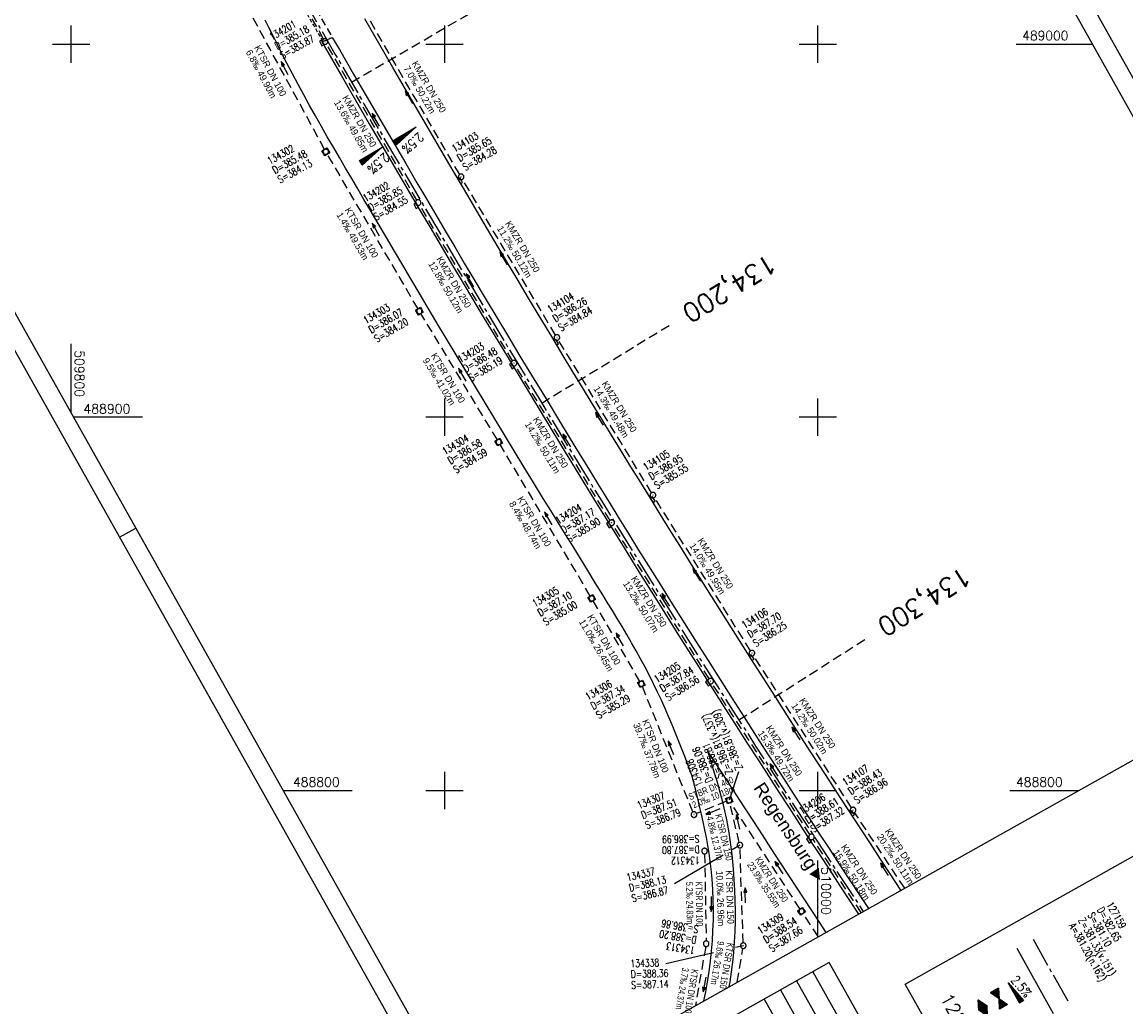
# Model space of a CAD drawing. Extents: x 509438 to 510253, y 488545 to 489680.
# Tile 2 of 9: x 509787 to 510083, y 488742 to 489006. Entities that reach past the tile are written whole.
import ezdxf
from ezdxf.enums import TextEntityAlignment as Align

# ---------------------------------------------------------------- set-up
doc = ezdxf.new("R2010")
doc.units = 0
doc.header["$LTSCALE"] = 10
doc.header["$MEASUREMENT"] = 0
for name, pattern in [('ACHSE', [5.5, 4, -0.5, 0.5, -0.5]), ('LT00', [0]), ('LT11', [0.3, 0.2, -0.1]), ('LT17', [0.15, 0.1, -0.05]), ('STRICHLINIE2', [0.375, 0.25, -0.125])]:
    doc.linetypes.add(name, pattern=pattern)
doc.layers.get('0').update_dxf_attribs({"linetype": 'LT00'})
for name, color, linetype in [('--SCHACHTBESCHRIFT', 5, 'Continuous'), ('-BESCH', 7, 'STRICHLINIE2'), ('-BKAN005', 140, 'LT00'), ('-BKAN006', 140, 'LT00'), ('-BSCH005', 5, 'LT00'), ('-BSCH006', 5, 'LT00'), ('-Halt-Pfeil', 4, 'LT00'), ('-RICHTUNG-NAME', 250, 'Continuous'), ('025', 7, 'Continuous'), ('070', 155, 'Continuous'), ('A-TEXT-KILOMETER', 30, 'LT17'), ('AX-020', 250, 'ACHSE'), ('HTP_WEST', 11, 'LT00'), ('MITTELSUE_L', 250, 'LT11'), ('QUER-WEST', 11, 'LT00'), ('QUER_OST', 11, 'LT00'), ('RAHMEN', 250, 'Continuous'), ('SCHLITZRINNE-KATASTER', 182, 'LT17'), ('V_AFBR_BAB', 250, 'LT00'), ('V_BFBR_BAB', 250, 'LT00'), ('V_KA_MULD', 182, 'LT00'), ('V_KA_PRUF', 182, 'LT00'), ('V_MSUE', 1, 'LT00'), ('V_PARK_MS', 1, 'LT00'), ('V_RASTER', 250, 'LT00'), ('V_SINKK', 182, 'LT00')]:
    doc.layers.add(name, color=color, linetype=linetype)
doc.styles.add('Arial', font='ARIAL.TTF')
doc.styles.add('Haltungsbeschriftung', font='ARIAL.TTF', dxfattribs={"width": 0.75})
doc.styles.add('Kilometrierung', font='romans.shx')
doc.styles.add('ROMANS', font='romans.shx', dxfattribs={"width": 0.8})
doc.styles.add('schachtbeschriftung', font='romans.shx', dxfattribs={"width": 0.75, "height": 0.2})
doc.styles.get("Standard").update_dxf_attribs({"font": 'romans.shx', "width": 0.8})

# ---------------------------------------------------------------- blocks, each defined once
blk = doc.blocks.new('SYMB0003')
at = {"color": 0, "linetype": 'ByBlock'}
for p, q in [((-0.015712, 0), (0.010166, 0.012015)), ((0, -0.021257), (-0.015712, 0)), ((0.010166, 0.012015), (0, -0.021257))]:
    blk.add_line(p, q, dxfattribs=at)
for points in [[(-0.031395, 0.499013), (-0.093691, 0.491144), (-0.154509, 0.475528), (-0.21289, 0.452414), (-0.267913, 0.422164), (-0.318712, 0.385257), (-0.364484, 0.342274), (-0.404509, 0.293893), (-0.438154, 0.240877), (-0.464888, 0.184062), (-0.484292, 0.124345), (-0.496058, 0.062667), (-0.5, 0)], [(-0.5, 0), (-0.496058, -0.062667), (-0.484292, -0.124345), (-0.464888, -0.184062), (-0.438154, -0.240877), (-0.404509, -0.293893), (-0.364485, -0.342274), (-0.318712, -0.385257), (-0.267914, -0.422164), (-0.21289, -0.452414), (-0.154509, -0.475529), (-0.093691, -0.491144), (-0.031395, -0.499014), (0.031395, -0.499014)], [(0.5, 0), (0.496057, 0.062667), (0.484292, 0.124345), (0.464888, 0.184062), (0.438153, 0.240877), (0.404509, 0.293893), (0.364484, 0.342274), (0.318712, 0.385257), (0.267913, 0.422164), (0.21289, 0.452414), (0.154509, 0.475528), (0.093691, 0.491144), (0.031395, 0.499013), (-0.031395, 0.499013)], [(0.031395, -0.499014), (0.093691, -0.491144), (0.154509, -0.475529), (0.21289, -0.452414), (0.267914, -0.422164), (0.318712, -0.385257), (0.364485, -0.342274), (0.404509, -0.293893), (0.438154, -0.240877), (0.464889, -0.184062), (0.484292, -0.124345), (0.496058, -0.062667), (0.5, 0)]]:
    blk.add_lwpolyline(points, dxfattribs=at)
blk = doc.blocks.new('SYMB1210')
at = {"color": 0, "linetype": 'ByBlock'}
blk.add_line((0.018815, -0.179014), (0.055623, -0.17119), dxfattribs=at)
for points in [[(-0.2, -0.2), (-0.2, 0.2), (0.2, 0.2), (0.2, -0.2), (-0.2, -0.2)], [(0.018815, 0.179014), (-0.018815, 0.179014), (-0.055623, 0.17119), (-0.09, 0.155885), (-0.120444, 0.133766), (-0.145623, 0.105801), (-0.164438, 0.073213), (-0.176067, 0.037424), (-0.18, 0)], [(-0.18, 0), (-0.176067, -0.037424), (-0.164438, -0.073213), (-0.145623, -0.105801), (-0.120444, -0.133766), (-0.09, -0.155885), (-0.055623, -0.17119), (-0.018815, -0.179014), (0.018815, -0.179014)], [(0.18, 0), (0.176067, 0.037424), (0.164438, 0.073213), (0.145623, 0.105801), (0.120444, 0.133766), (0.09, 0.155885), (0.055623, 0.17119), (0.018815, 0.179014)], [(0.055623, -0.17119), (0.09, -0.155885), (0.120444, -0.133766), (0.145623, -0.105801), (0.164438, -0.073213), (0.176067, -0.037424), (0.18, 0)]]:
    blk.add_lwpolyline(points, dxfattribs=at)
blk = doc.blocks.new('SYMB0011')
at = {"color": 0, "linetype": 'ByBlock'}
for p, q in [((0.5, 0), (-0.5, 0)), ((0, 0.5), (0, -0.5))]:
    blk.add_line(p, q, dxfattribs=at)
blk = doc.blocks.new('SYMB0652')
at = {"color": 0, "linetype": 'ByBlock'}
blk.add_lwpolyline([(-0.15, -0.075), (0.15, -0.075), (0.15, 0.075), (-0.15, 0.075), (-0.15, -0.075)], dxfattribs=at)
blk = doc.blocks.new('SYMB0070')
at = {"color": 0, "linetype": 'ByBlock'}
for p, q in [((-0.5, 0), (0.2, 0)), ((0.5, 0), (0.2, 0.1)), ((0.2, 0.1), (0.2, 0)), ((0.468, 0), (0.21, 0.086)), ((0.21, 0.086), (0.21, -0.086)), ((0.21, -0.086), (0.468, 0)), ((0.22, -0.072), (0.437, 0)), ((0.23, -0.058), (0.405, 0)), ((0.24, -0.045), (0.374, 0)), ((0.342, 0), (0.25, 0.031)), ((0.25, 0.031), (0.25, -0.031)), ((0.25, -0.031), (0.342, 0)), ((0.26, -0.017), (0.31, 0)), ((0.27, -0.003), (0.279, 0))]:
    blk.add_line(p, q, dxfattribs=at)
for points in [[(0.2, 0), (0.2, -0.1), (0.5, 0)], [(0.437, 0), (0.22, 0.072), (0.22, -0.072)], [(0.405, 0), (0.23, 0.058), (0.23, -0.058)], [(0.374, 0), (0.24, 0.045), (0.24, -0.045)], [(0.31, 0), (0.26, 0.017), (0.26, -0.017)], [(0.279, 0), (0.27, 0.003), (0.27, -0.003)]]:
    blk.add_lwpolyline(points, dxfattribs=at)
blk = doc.blocks.new('SYMB0071')
at = {"color": 0, "linetype": 'ByBlock'}
for p, q in [((-0.5, 0), (0, 0.25)), ((0, -0.25), (-0.5, 0)), ((-0.5, 0), (-0.5, 0)), ((-0.48, -0.01), (-0.48, 0.01)), ((-0.46, -0.02), (-0.46, 0.02)), ((-0.44, -0.03), (-0.44, 0.03)), ((-0.42, -0.04), (-0.42, 0.04)), ((-0.4, -0.05), (-0.4, 0.05)), ((-0.38, -0.06), (-0.38, 0.06)), ((-0.36, -0.07), (-0.36, 0.07)), ((-0.34, -0.08), (-0.34, 0.08)), ((-0.32, -0.09), (-0.32, 0.09)), ((-0.3, -0.1), (-0.3, 0.1)), ((-0.28, -0.11), (-0.28, 0.11)), ((-0.26, -0.12), (-0.26, 0.12)), ((-0.24, -0.13), (-0.24, 0.13)), ((-0.22, -0.14), (-0.22, 0.14)), ((-0.2, -0.15), (-0.2, 0.15)), ((-0.18, -0.16), (-0.18, 0.16)), ((-0.16, -0.17), (-0.16, 0.17)), ((-0.14, -0.18), (-0.14, 0.18)), ((-0.12, -0.19), (-0.12, 0.19)), ((-0.1, -0.2), (-0.1, 0.2)), ((-0.08, -0.21), (-0.08, 0.21)), ((-0.06, -0.22), (-0.06, 0.22)), ((-0.04, -0.23), (-0.04, 0.23)), ((-0.02, -0.24), (-0.02, 0.24)), ((0, 0.25), (0.5, 0)), ((0, -0.25), (0, 0.25)), ((0.5, 0), (0, -0.25)), ((0.02, -0.24), (0.02, 0.24)), ((0.04, -0.23), (0.04, 0.23)), ((0.06, -0.22), (0.06, 0.22)), ((0.08, -0.21), (0.08, 0.21)), ((0.1, -0.2), (0.1, 0.2)), ((0.12, -0.19), (0.12, 0.19)), ((0.14, -0.18), (0.14, 0.18)), ((0.16, -0.17), (0.16, 0.17)), ((0.18, -0.16), (0.18, 0.16)), ((0.2, -0.15), (0.2, 0.15)), ((0.22, -0.14), (0.22, 0.14)), ((0.24, -0.13), (0.24, 0.13)), ((0.26, -0.12), (0.26, 0.12)), ((0.28, -0.11), (0.28, 0.11)), ((0.3, -0.1), (0.3, 0.1)), ((0.32, -0.09), (0.32, 0.09)), ((0.34, -0.08), (0.34, 0.08)), ((0.36, -0.07), (0.36, 0.07)), ((0.38, -0.06), (0.38, 0.06)), ((0.4, -0.05), (0.4, 0.05)), ((0.42, -0.04), (0.42, 0.04)), ((0.44, -0.03), (0.44, 0.03)), ((0.46, -0.02), (0.46, 0.02)), ((0.48, -0.01), (0.48, 0.01))]:
    blk.add_line(p, q, dxfattribs=at)
blk = doc.blocks.new('SYMB0072')
at = {"color": 0, "linetype": 'ByBlock'}
for p, q in [((-0.5, -0.25), (-0.5, 0.25)), ((-0.5, 0.25), (0, 0)), ((-0.5, -0.25), (-0.5, 0.25)), ((0, 0), (-0.5, -0.25)), ((-0.48, -0.24), (-0.48, 0.24)), ((-0.46, -0.23), (-0.46, 0.23)), ((-0.44, -0.22), (-0.44, 0.22)), ((-0.42, -0.21), (-0.42, 0.21)), ((-0.4, -0.2), (-0.4, 0.2)), ((-0.38, -0.19), (-0.38, 0.19)), ((-0.36, -0.18), (-0.36, 0.18)), ((-0.34, -0.17), (-0.34, 0.17)), ((-0.32, -0.16), (-0.32, 0.16)), ((-0.3, -0.15), (-0.3, 0.15)), ((-0.28, -0.14), (-0.28, 0.14)), ((-0.26, -0.13), (-0.26, 0.13)), ((-0.24, -0.12), (-0.24, 0.12)), ((-0.22, -0.11), (-0.22, 0.11)), ((-0.2, -0.1), (-0.2, 0.1)), ((-0.18, -0.09), (-0.18, 0.09)), ((-0.16, -0.08), (-0.16, 0.08)), ((-0.14, -0.07), (-0.14, 0.07)), ((-0.12, -0.06), (-0.12, 0.06)), ((-0.1, -0.05), (-0.1, 0.05)), ((-0.08, -0.04), (-0.08, 0.04)), ((-0.06, -0.03), (-0.06, 0.03)), ((-0.04, -0.02), (-0.04, 0.02)), ((-0.02, -0.01), (-0.02, 0.01)), ((0.02, -0.01), (0.02, 0.01)), ((0.04, -0.02), (0.04, 0.02)), ((0.06, -0.03), (0.06, 0.03)), ((0.08, -0.04), (0.08, 0.04)), ((0.1, -0.05), (0.1, 0.05)), ((0.12, -0.06), (0.12, 0.06)), ((0.14, -0.07), (0.14, 0.07)), ((0.16, -0.08), (0.16, 0.08)), ((0.18, -0.09), (0.18, 0.09)), ((0.2, -0.1), (0.2, 0.1)), ((0.22, -0.11), (0.22, 0.11)), ((0.24, -0.12), (0.24, 0.12)), ((0.26, -0.13), (0.26, 0.13)), ((0.28, -0.14), (0.28, 0.14)), ((0.3, -0.15), (0.3, 0.15)), ((0.32, -0.16), (0.32, 0.16)), ((0.34, -0.17), (0.34, 0.17)), ((0.36, -0.18), (0.36, 0.18)), ((0.38, -0.19), (0.38, 0.19)), ((0.4, -0.2), (0.4, 0.2)), ((0.42, -0.21), (0.42, 0.21)), ((0.44, -0.22), (0.44, 0.22)), ((0.46, -0.23), (0.46, 0.23)), ((0.48, -0.24), (0.48, 0.24)), ((0.5, -0.25), (0.5, 0.25))]:
    blk.add_line(p, q, dxfattribs=at)
blk.add_lwpolyline([(0, 0), (0.5, 0.25), (0.5, -0.25), (0, 0)], dxfattribs=at)

msp = doc.modelspace()

# ---------------------------------------------------------------- linework, layer by layer
at = {"layer": '-BESCH'}
for p, q in [((509867.64, 489001.33), (509846.06, 489039.36)), ((509867.88, 488971.79), (509844.77, 489014.32)), ((509904.09, 488965.07), (509879.54, 489007.16)), ((509892.59, 488958.17), (509868.39, 489000.03)), ((509892.93, 488929.07), (509868.62, 488970.49)), ((509929.75, 488922.03), (509904.85, 488963.78)), ((509918.26, 488915.13), (509893.34, 488956.88)), ((509914.18, 488893.98), (509893.7, 488927.78)), ((509955.49, 488879.76), (509930.53, 488920.74)), ((509944.4, 488872.37), (509919.03, 488913.84)), ((509939.09, 488852.09), (509914.95, 488892.7)), ((509982, 488837.43), (509956.28, 488878.49)), ((509970.94, 488829.92), (509945.18, 488871.1)), ((509952.37, 488829.21), (509939.85, 488850.79)), ((510009.07, 488795.36), (509982.8, 488836.16)), ((509966.58, 488794.22), (509953.03, 488827.87)), ((509997.94, 488788.17), (509971.74, 488828.65)), ((509975.59, 488797.09), (509967.55, 488793.8)), ((509978.98, 488786.07), (509976.46, 488796.65)), ((509995.28, 488768.22), (509976.69, 488796.75)), ((510023.31, 488773.81), (510009.89, 488794.11)), ((510011.65, 488767.27), (509998.76, 488786.91)), ((509969.7, 488782.99), (509970.12, 488759.66)), ((509980.04, 488759.14), (509979.18, 488784.59)), ((510000.17, 488760.82), (509996.11, 488766.97)), ((509970, 488758.17), (509967.25, 488742.35)), ((509978.43, 488748.62), (509979.95, 488757.65))]:
    msp.add_line(p, q, dxfattribs=at)
at = {"layer": '-BSCH005'}
for p, q in [((509978.8, 488805.02), (509976.28, 488797.37)), ((509979.16, 488785.34), (509977.05, 488784.1)), ((509974.64, 488782.68), (509961.63, 488775.01)), ((509972.09, 488756.51), (509959.3, 488753.5)), ((509980.07, 488758.39), (509977.99, 488757.9))]:
    msp.add_line(p, q, dxfattribs=at)
at = {"layer": '025'}
for p, q in [((509998.72, 488751.41), (510079.49, 488607.53)), ((509994.36, 488748.96), (510075.13, 488605.08)), ((509990, 488746.52), (510070.77, 488602.64)), ((509985.64, 488744.07), (510066.41, 488600.19))]:
    msp.add_line(p, q, dxfattribs=at)
msp.add_lwpolyline([(510156.14, 488822.57), (510222.22, 488704.85), (510089.5, 488630.35), (510023.42, 488748.07)], close=True, dxfattribs=at)
at = {"layer": '070'}
msp.add_lwpolyline([(509976.92, 488739.17), (510057.69, 488595.29), (510083.85, 488609.98), (510003.08, 488753.86), (509976.92, 488739.17)], dxfattribs=at)
at = {"layer": 'A-TEXT-KILOMETER', "ltscale": 2.5}
for p, q in [((509875.07, 488989.81), (509909.69, 489009.86)), ((509926.06, 488903.79), (509960.22, 488924.6)), ((509978.89, 488818.89), (510012.61, 488840.43))]:
    msp.add_line(p, q, dxfattribs=at)
at = {"layer": 'AX-020', "ltscale": 0.2}
msp.add_line((510057.69, 488760.14), (510067.48, 488742.7), dxfattribs=at)
at = {"layer": 'AX-020', "ltscale": 0.2, "flags": 128}
msp.add_lwpolyline([(509569.3, 489579.73), (509574.96, 489567.74), (509587.13, 489542.21), (509599.37, 489516.71), (509611.68, 489491.25), (509624.07, 489465.82), (509636.52, 489440.42), (509649.05, 489415.06), (509661.65, 489389.74), (509674.32, 489364.45), (509687.06, 489339.2), (509699.87, 489313.99), (509701.52, 489310.75), (509708.58, 489296.96), (509715.65, 489283.18), (509722.75, 489269.41), (509729.87, 489255.65), (509737.02, 489241.9), (509744.19, 489228.17), (509751.39, 489214.45), (509758.62, 489200.75), (509765.87, 489187.06), (509773.15, 489173.39), (509780.46, 489159.73), (509787.81, 489146.09), (509795.18, 489132.46), (509802.58, 489118.85), (509810.02, 489105.26), (509817.49, 489091.69), (509824.99, 489078.14), (509832.53, 489064.6), (509840.11, 489051.09), (509847.72, 489037.6), (509855.36, 489024.12), (509863.05, 489010.67), (509870.77, 488997.24), (509878.54, 488983.84), (509886.34, 488970.45), (509894.18, 488957.1), (509902.07, 488943.76), (509910, 488930.45), (509917.97, 488917.17), (509925.98, 488903.91), (509934.04, 488890.68), (509942.15, 488877.47), (509950.3, 488864.3), (509958.49, 488851.15), (509966.74, 488838.04), (509975.03, 488824.95), (509983.37, 488811.89), (509991.75, 488798.87), (510000.19, 488785.88), (510008.68, 488772.92), (510012.21, 488767.58)], dxfattribs=at)
at = {"layer": 'MITTELSUE_L', "flags": 128}
msp.add_lwpolyline([(509804.16, 489119.4), (509807.74, 489112.82), (509811.32, 489106.25), (509814.92, 489099.69), (509818.53, 489093.13), (509822.14, 489086.59), (509825.75, 489080.05), (509829.37, 489073.52), (509833.01, 489066.99), (509837.91, 489058.23), (509842.83, 489049.48), (509847.77, 489040.74), (509850.22, 489036.42), (509852.68, 489032.09), (509855.15, 489027.77), (509857.61, 489023.44), (509860.08, 489019.12), (509862.54, 489014.8), (509864.4, 489011.54), (509866.25, 489008.29), (509868.11, 489005.04), (509869.97, 489001.79)], dxfattribs=at)
at = {"layer": 'QUER-WEST'}
for p, q in [((509883.25, 488972.32), (509883.25, 488972.33)), ((509878.7, 488968.23), (509878.09, 488969.27)), ((509878.35, 488969.42), (509878.93, 488968.43)), ((509879.16, 488968.64), (509878.6, 488969.58)), ((509878.86, 488969.73), (509879.39, 488968.84)), ((509879.61, 488969.05), (509879.12, 488969.88)), ((509879.38, 488970.04), (509879.84, 488969.25)), ((509880.07, 488969.46), (509879.64, 488970.19)), ((509879.89, 488970.34), (509880.3, 488969.66)), ((509880.52, 488969.87), (509880.15, 488970.5)), ((509880.41, 488970.65), (509880.75, 488970.07)), ((509880.98, 488970.28), (509880.67, 488970.8)), ((509880.93, 488970.95), (509881.21, 488970.48)), ((509881.43, 488970.69), (509881.18, 488971.11)), ((509881.44, 488971.26), (509881.66, 488970.89)), ((509881.89, 488971.1), (509881.7, 488971.41)), ((509881.96, 488971.57), (509882.12, 488971.3)), ((509882.34, 488971.5), (509882.22, 488971.72)), ((509882.47, 488971.87), (509882.57, 488971.71)), ((509882.8, 488971.91), (509882.73, 488972.03)), ((509882.99, 488972.18), (509883.02, 488972.12)), ((509877.31, 488968.81), (509878.02, 488967.62)), ((509878.25, 488967.82), (509877.57, 488968.96)), ((509877.83, 488969.12), (509878.48, 488968.03))]:
    msp.add_line(p, q, dxfattribs=at)
msp.add_lwpolyline([(509877.98, 488967.58), (509877.27, 488968.79), (509883.29, 488972.36), (509877.98, 488967.58)], dxfattribs=at)
at = {"layer": 'QUER_OST'}
for p, q in [((509888.02, 488975.16), (509888.55, 488974.28)), ((509888.77, 488974.48), (509888.28, 488975.32)), ((509888.54, 488975.47), (509889, 488974.69)), ((509889.23, 488974.89), (509888.79, 488975.62)), ((509889.05, 488975.78), (509889.46, 488975.1)), ((509889.68, 488975.3), (509889.31, 488975.93)), ((509889.57, 488976.08), (509889.91, 488975.51)), ((509890.14, 488975.71), (509889.83, 488976.24)), ((509890.08, 488976.39), (509890.36, 488975.92)), ((509890.59, 488976.12), (509890.34, 488976.54)), ((509890.6, 488976.7), (509890.82, 488976.33)), ((509891.05, 488976.53), (509890.86, 488976.85)), ((509891.12, 488977), (509891.27, 488976.74)), ((509891.5, 488976.94), (509891.37, 488977.15)), ((509891.63, 488977.31), (509891.73, 488977.14)), ((509891.96, 488977.35), (509891.89, 488977.46)), ((509892.15, 488977.61), (509892.18, 488977.55)), ((509892.41, 488977.76), (509892.41, 488977.77)), ((509886.47, 488974.25), (509887.18, 488973.05)), ((509887.41, 488973.26), (509886.73, 488974.4)), ((509886.99, 488974.55), (509887.64, 488973.46)), ((509887.86, 488973.66), (509887.25, 488974.71)), ((509887.5, 488974.86), (509888.09, 488973.87)), ((509888.32, 488974.07), (509887.76, 488975.01)), ((510051.06, 488748.39), (510051.05, 488748.39)), ((510051.18, 488748.16), (510051.23, 488748.19)), ((510051.24, 488748.05), (510051.32, 488748.09)), ((510051.41, 488747.99), (510051.31, 488747.93)), ((510051.5, 488747.89), (510051.37, 488747.82)), ((510051.44, 488747.7), (510051.58, 488747.78)), ((510051.5, 488747.59), (510051.67, 488747.68)), ((510051.76, 488747.58), (510051.57, 488747.47)), ((510051.85, 488747.48), (510051.63, 488747.36)), ((510051.7, 488747.24), (510051.93, 488747.37)), ((510051.76, 488747.13), (510052.02, 488747.27)), ((510052.11, 488747.17), (510051.83, 488747.01)), ((510052.2, 488747.07), (510051.89, 488746.9)), ((510051.95, 488746.78), (510052.28, 488746.97)), ((510052.02, 488746.67), (510052.37, 488746.87)), ((510052.46, 488746.76), (510052.08, 488746.55)), ((510052.55, 488746.66), (510052.15, 488746.44)), ((510052.21, 488746.32), (510052.63, 488746.56)), ((510052.28, 488746.21), (510052.72, 488746.46)), ((510052.81, 488746.35), (510052.34, 488746.09)), ((510052.9, 488746.25), (510052.41, 488745.98)), ((510052.47, 488745.86), (510052.98, 488746.15)), ((510052.53, 488745.75), (510053.07, 488746.05)), ((510053.16, 488745.95), (510052.6, 488745.63)), ((510053.25, 488745.85), (510052.66, 488745.52)), ((510052.73, 488745.4), (510053.33, 488745.74)), ((510052.79, 488745.29), (510053.42, 488745.64)), ((510053.51, 488745.54), (510052.86, 488745.17)), ((510053.6, 488745.44), (510052.92, 488745.06)), ((510052.99, 488744.94), (510053.68, 488745.33)), ((510053.05, 488744.83), (510053.77, 488745.23)), ((510053.86, 488745.13), (510053.12, 488744.71)), ((510053.95, 488745.03), (510053.18, 488744.6)), ((510053.25, 488744.48), (510054.03, 488744.93)), ((510053.31, 488744.37), (510054.12, 488744.83)), ((510054.21, 488744.72), (510053.37, 488744.25)), ((510054.3, 488744.62), (510053.44, 488744.14)), ((510053.5, 488744.02), (510054.38, 488744.52)), ((510053.57, 488743.91), (510054.47, 488744.42)), ((510054.56, 488744.31), (510053.63, 488743.79)), ((510054.65, 488744.21), (510053.7, 488743.68)), ((510053.76, 488743.56), (510054.73, 488744.11)), ((510053.82, 488743.45), (510054.82, 488744.01)), ((510054.91, 488743.91), (510053.89, 488743.33)), ((510055, 488743.81), (510053.95, 488743.22)), ((510054.02, 488743.1), (510055.08, 488743.7))]:
    msp.add_line(p, q, dxfattribs=at)
for points in [[(509887.14, 488973.02), (509886.43, 488974.22), (509892.45, 488977.79), (509887.14, 488973.02)], [(510055.11, 488743.67), (510054.04, 488743.07), (510051.03, 488748.43), (510055.11, 488743.67)]]:
    msp.add_lwpolyline(points, dxfattribs=at)
at = {"layer": 'RAHMEN'}
msp.add_line((509812.93, 488867.87), (509817.29, 488870.32), dxfattribs=at)
for points in [[(509438.47, 489534.96), (509994.05, 488545.23), (510253.03, 488690.61), (509697.45, 489680.34), (509438.47, 489534.96)], [(509455.07, 489515.6), (509907.85, 488709), (510158.12, 488849.49), (509705.33, 489656.09), (509455.07, 489515.6)]]:
    msp.add_lwpolyline(points, dxfattribs=at)
at = {"layer": 'SCHLITZRINNE-KATASTER', "flags": 128}
msp.add_lwpolyline([(509801.64, 489118), (509804.01, 489113.66), (509806.4, 489109.31), (509808.78, 489104.96), (509811.17, 489100.62), (509813.56, 489096.27), (509815.96, 489091.93), (509818.38, 489087.57), (509820.8, 489083.22), (509823.23, 489078.86), (509825.66, 489074.51), (509828.09, 489070.16), (509830.52, 489065.81), (509833.47, 489060.55), (509836.42, 489055.3), (509839.37, 489050.04), (509842.32, 489044.79), (509845.28, 489039.55), (509848.98, 489033.01), (509852.68, 489026.48), (509856.4, 489019.96), (509860.12, 489013.44), (509862.55, 489009.19), (509864.98, 489004.94), (509867.41, 489000.71)], dxfattribs=at)
at = {"layer": 'V_AFBR_BAB'}
msp.add_line((510053.33, 488757.7), (510063.12, 488740.26), dxfattribs=at)
for points in [[(509975.95, 488790.66), (509975.58, 488792.6), (509975.16, 488794.53), (509974.77, 488796.18), (509974.34, 488797.82), (509973.89, 488799.46), (509973.43, 488801.1), (509972.94, 488802.73), (509972.45, 488804.36), (509970.64, 488810.29), (509975.72, 488802.51), (509978.08, 488798.91), (509980.42, 488795.3), (509982.77, 488791.69), (509985.11, 488788.07), (509987.46, 488784.46), (509989.81, 488780.85), (509992.16, 488777.24), (509996.27, 488770.95), (510000.4, 488764.67), (510002.19, 488761.96)], [(509969.54, 488743.63), (509970.01, 488746), (509970.48, 488748.73), (509970.9, 488751.47), (509971.26, 488754.22), (509971.55, 488756.98), (509971.78, 488759.72), (509971.95, 488762.46), (509972.05, 488765.21), (509972.08, 488767.96), (509972.04, 488770.7), (509971.92, 488773.45), (509971.73, 488776.18), (509971.47, 488778.91), (509971.21, 488781.03), (509970.9, 488783.15), (509970.55, 488785.27), (509970.17, 488787.38), (509969.75, 488789.48), (509969.31, 488791.58), (509968.84, 488793.68), (509968.35, 488795.77), (509967.85, 488797.86), (509967.33, 488799.95), (509966.8, 488802.04), (509966.28, 488804.13)], [(509976.33, 488747.44), (509976.55, 488748.73), (509976.93, 488751.35), (509977.26, 488753.97), (509977.52, 488756.61), (509977.73, 488759.38), (509977.87, 488762.16), (509977.94, 488764.95), (509977.96, 488767.73), (509977.91, 488770.52), (509977.81, 488773.31), (509977.65, 488776.1), (509977.45, 488778.88), (509977.28, 488780.85), (509977.08, 488782.83), (509976.85, 488784.79), (509976.58, 488786.75), (509976.29, 488788.71), (509975.95, 488790.66)]]:
    msp.add_lwpolyline(points, dxfattribs=at)
at = {"layer": 'V_BFBR_BAB'}
for points in [[(509888.84, 488940.75), (509886.65, 488944.46), (509884.47, 488948.17), (509882.28, 488951.88), (509880.1, 488955.59), (509878.45, 488958.38), (509876.8, 488961.18), (509875.16, 488963.97), (509873.52, 488966.76), (509871.88, 488969.56), (509870.26, 488972.36), (509868.63, 488975.17), (509867.04, 488977.95), (509865.46, 488980.74), (509863.89, 488983.54), (509862.34, 488986.35), (509860.81, 488989.16), (509859.3, 488991.99), (509857.82, 488994.84), (509856.84, 488996.76), (509855.86, 488998.68), (509854.9, 489000.6), (509853.93, 489002.53), (509852.96, 489004.45), (509851.98, 489006.37)], [(510022.31, 488773.25), (510019.59, 488777.4), (510016.86, 488781.57), (510014.13, 488785.75), (510011.4, 488789.93), (510008.68, 488794.1), (510005.97, 488798.27), (510003.25, 488802.44), (510000.54, 488806.62), (509997.83, 488810.8), (509995.13, 488814.98), (509991.9, 488820), (509988.68, 488825.04), (509985.46, 488830.07), (509982.25, 488835.12), (509979.05, 488840.16), (509975.83, 488845.25), (509972.62, 488850.33), (509969.41, 488855.43), (509966.21, 488860.53), (509963.03, 488865.63), (509960.41, 488869.85), (509957.79, 488874.07), (509955.18, 488878.29), (509952.58, 488882.52), (509949.98, 488886.75), (509947.39, 488890.98), (509944.79, 488895.22), (509942.19, 488899.46), (509939.59, 488903.71), (509937.01, 488907.95), (509934.42, 488912.21), (509931.84, 488916.46), (509928.74, 488921.61), (509925.64, 488926.76), (509922.55, 488931.92), (509919.47, 488937.08), (509916.4, 488942.24), (509911.31, 488950.82), (509906.23, 488959.41), (509901.18, 488968), (509896.16, 488976.56), (509891.17, 488985.12), (509886.19, 488993.69), (509882.43, 489000.2), (509878.67, 489006.72)], [(509869.97, 489001.79), (509871.86, 488998.51), (509873.75, 488995.24), (509875.64, 488991.96), (509877.54, 488988.69), (509880.55, 488983.52), (509883.57, 488978.34), (509886.59, 488973.17), (509889.62, 488968), (509892.65, 488962.84), (509895.18, 488958.53), (509897.71, 488954.23), (509900.24, 488949.93), (509902.78, 488945.63), (509905.32, 488941.33), (509907.87, 488937.04), (509910.95, 488931.88), (509914.04, 488926.72), (509917.14, 488921.56), (509920.24, 488916.41), (509923.35, 488911.27), (509927.22, 488904.89), (509931.1, 488898.52), (509934.98, 488892.16), (509938.87, 488885.79), (509941.5, 488881.51), (509944.12, 488877.24), (509946.75, 488872.96), (509949.39, 488868.69), (509952.03, 488864.42), (509954.68, 488860.16), (509957.86, 488855.07), (509961.04, 488849.99), (509964.24, 488844.91), (509967.44, 488839.84), (509970.64, 488834.77), (509973.86, 488829.7), (509977.07, 488824.65), (509980.3, 488819.59), (509983.53, 488814.54), (509986.77, 488809.5), (509989.48, 488805.31), (509992.19, 488801.13), (509994.9, 488796.95), (509997.62, 488792.77), (510000.34, 488788.59), (510003.06, 488784.42), (510005.79, 488780.24), (510008.52, 488776.06), (510011.26, 488771.88), (510013.58, 488768.35)], [(509867.2, 489000.58), (509869.76, 488996.13), (509872.31, 488991.69), (509874.87, 488987.25), (509879.88, 488978.61), (509884.9, 488969.99), (509889.95, 488961.38), (509893, 488956.2), (509896.07, 488951.02), (509899.14, 488945.84), (509902.21, 488940.67), (509905.3, 488935.5), (509910.42, 488926.94), (509915.56, 488918.39), (509920.71, 488909.84), (509925.89, 488901.28), (509931.1, 488892.73), (509936.32, 488884.19), (509940.25, 488877.79), (509944.19, 488871.39), (509948.14, 488864.99), (509952.11, 488858.61), (509957.4, 488850.12), (509962.72, 488841.64), (509968.06, 488833.18), (509971.27, 488828.11), (509974.48, 488823.05), (509977.71, 488817.99), (509980.95, 488812.93), (509984.19, 488807.89), (509986.89, 488803.7), (509989.6, 488799.51), (509992.32, 488795.33), (509995.04, 488791.15), (509997.76, 488786.97), (510000.48, 488782.79), (510003.22, 488778.6), (510005.97, 488774.4), (510008.71, 488770.21), (510010.92, 488766.86)], [(509966.28, 488804.13), (509965.42, 488806.38), (509964.56, 488808.63), (509963.69, 488810.87), (509962.81, 488813.11), (509961.92, 488815.35), (509961, 488817.57), (509960.07, 488819.79), (509959.12, 488821.99), (509958.13, 488824.18), (509957.12, 488826.35), (509956.03, 488828.6), (509954.9, 488830.82), (509953.75, 488833.03), (509952.56, 488835.23), (509951.35, 488837.41), (509950.12, 488839.58), (509948.87, 488841.74), (509947.6, 488843.89), (509946.32, 488846.04), (509945.02, 488848.18), (509943.72, 488850.31), (509942.41, 488852.44), (509940.43, 488855.67), (509938.44, 488858.89), (509936.44, 488862.12), (509934.45, 488865.34), (509932.46, 488868.56), (509930.47, 488871.78), (509928.48, 488875), (509926.49, 488878.22), (509923.89, 488882.48), (509921.28, 488886.75), (509918.69, 488891.02), (509916.1, 488895.29), (509913.51, 488899.57), (509910.93, 488903.85), (509908.33, 488908.14), (509905.74, 488912.43), (509903.15, 488916.73), (509900.57, 488921.03), (509897.99, 488925.33), (509895.42, 488929.64), (509893.22, 488933.34), (509891.03, 488937.05), (509888.84, 488940.75)]]:
    msp.add_lwpolyline(points, dxfattribs=at)
at = {"layer": 'V_PARK_MS'}
msp.add_lwpolyline([(509867.57, 489000.82), (509869.28, 489001.49), (509869.97, 489001.79)], dxfattribs=at)
at = {"layer": 'V_RASTER'}
for p, q in [((509800, 488995), (509800, 489005)), ((509900, 489005), (509900, 488995)), ((510000, 488995), (510000, 489005)), ((509795, 489000), (509805, 489000)), ((509895, 489000), (509905, 489000)), ((509995, 489000), (510005, 489000)), ((510053.16, 489000), (510073.63, 489000)), ((509800, 488901.13), (509800, 488919.63)), ((509900, 488905), (509900, 488895)), ((510000, 488895), (510000, 488905)), ((509819.13, 488900), (509800.63, 488900)), ((509905, 488900), (509895, 488900)), ((510005, 488900), (509995, 488900)), ((509900, 488805), (509900, 488795)), ((510000, 488795), (510000, 488805)), ((509856.77, 488800), (509875.27, 488800)), ((509895, 488800), (509905, 488800)), ((509995, 488800), (510005, 488800)), ((510051.46, 488800), (510069.96, 488800)), ((510000, 488760.73), (510000, 488781.19))]:
    msp.add_line(p, q, dxfattribs=at)

# ---------------------------------------------------------------- block references
at = {"layer": '-Halt-Pfeil', "yscale": 4.000000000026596, "zscale": 4}
for p, xscale, rotation in [((509857.21, 488993.53), 4.000000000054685, 118.520729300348), ((509890.5, 488985.75), 3.999999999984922, 120.2553493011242), ((509881.61, 488979.75), 3.999999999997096, 120.0314993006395), ((509881.64, 488950.28), 4.000000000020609, 120.4162393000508), ((509915.86, 488942.6), 3.99999999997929, 120.8080493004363), ((509906.89, 488936.7), 3.999999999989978, 120.8255393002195), ((509904.79, 488911.4), 3.99999999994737, 121.2033593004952), ((509941.54, 488899.55), 4.000000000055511, 121.3502693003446), ((509932.8, 488893.81), 3.999999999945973, 121.4482493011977), ((509927.88, 488872.9), 4.000000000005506, 120.7310593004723), ((509967.63, 488857.73), 4.000000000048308, 122.0608793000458), ((509959.31, 488851.03), 4.000000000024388, 122.0187793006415), ((509946.98, 488840.5), 4.000000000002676, 120.1294593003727), ((509994.2, 488815.25), 4.000000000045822, 122.7787993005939), ((509960.73, 488811.42), 4.000000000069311, 111.9327493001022), ((509988.31, 488805.47), 3.999999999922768, 122.908379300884), ((509971.91, 488794.28), 4.000000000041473, 202.250259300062), ((509978.69, 488791.59), 4.00000000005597, 103.4313893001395), ((509989.65, 488779.32), 3.999999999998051, 123.0942293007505), ((510017.89, 488778.86), 4.000000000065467, 123.4727093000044), ((509971.46, 488769.59), 3.999999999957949, 271.0182211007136), ((509980.61, 488771.9), 4.000000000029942, 91.93866930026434), ((509969.66, 488747.99), 3.999999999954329, 260.1338311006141)]:
    msp.add_blockref('SYMB0070', p, dxfattribs=dict(at, xscale=xscale, rotation=rotation))
at = {"layer": 'HTP_WEST', "yscale": 5.000000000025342, "zscale": 5}
for name, p, xscale, rotation in [('SYMB0071', (510044.22, 488741.74), 5.000000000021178, 299.3119208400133), ('SYMB0072', (510048.58, 488744.19), 5.000000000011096, 119.3076093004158)]:
    msp.add_blockref(name, p, dxfattribs=dict(at, xscale=xscale, rotation=rotation))
at = {"layer": 'V_KA_MULD', "yscale": 3.799999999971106, "zscale": 3.8}
for p, xscale, rotation in [((509868.24, 488971.13), 3.800000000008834, 301.3077559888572), ((509893.31, 488928.42), 3.799999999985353, 299.3076093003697), ((509914.56, 488893.34), 3.800000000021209, 300.4623581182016), ((509939.47, 488851.44), 3.799999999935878, 300.1166893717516), ((509952.75, 488828.56), 3.799999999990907, 297.1959063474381), ((509976.28, 488797.37), 3.80000000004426, 291.5798629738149), ((509995.69, 488767.6), 3.800000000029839, 126.2071575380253)]:
    msp.add_blockref('SYMB1210', p, dxfattribs=dict(at, xscale=xscale, rotation=rotation))
at = {"layer": 'V_KA_PRUF', "xscale": 1.500000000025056, "yscale": 1.499999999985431, "zscale": 1.5, "rotation": 299.3076093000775}
for p in [(509868.01, 489000.68), (509904.47, 488964.42), (509892.96, 488957.52), (509930.14, 488921.38), (509918.64, 488914.48), (509955.88, 488879.12), (509944.79, 488871.73), (509982.39, 488836.79), (509971.33, 488829.28), (510009.48, 488794.73), (509966.86, 488793.52), (509979.16, 488785.34), (509998.35, 488787.54), (509969.69, 488783.74), (509970.13, 488758.91), (509980.07, 488758.39)]:
    msp.add_blockref('SYMB0003', p, dxfattribs=at)
at = {"layer": 'V_MSUE', "xscale": 0.09999999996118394, "yscale": 0.1000000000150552, "zscale": 0.1, "rotation": 299.3076093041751}
for p in [(509868.44, 489000.89), (509869.28, 489001.49)]:
    msp.add_blockref('SYMB0011', p, dxfattribs=at)
at = {"layer": 'V_SINKK', "yscale": 4.50000000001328, "zscale": 4.5}
for p, xscale, rotation in [((509867.12, 489000.31), 4.499999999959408, 299.3076093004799), ((509904.26, 488963.36), 4.499999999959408, 299.3076093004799), ((509892.44, 488956.69), 4.499999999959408, 299.3076093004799), ((509929.94, 488920.11), 4.499999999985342, 300.4172453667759), ((509918.06, 488913.74), 4.499999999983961, 301.3941828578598), ((509955.81, 488877.89), 4.500000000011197, 302.3707711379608), ((509944.06, 488871.14), 4.499999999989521, 302.2288252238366), ((509982.3, 488835.54), 4.499999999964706, 302.603600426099), ((509970.59, 488828.75), 4.500000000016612, 303.4961138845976), ((510009.19, 488793.82), 4.499999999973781, 302.5941662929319), ((509997.66, 488786.65), 4.500000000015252, 303.4354525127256)]:
    msp.add_blockref('SYMB0652', p, dxfattribs=dict(at, xscale=xscale, rotation=rotation))

# ---------------------------------------------------------------- texts
at = {"layer": '--SCHACHTBESCHRIFT', "style": 'schachtbeschriftung', "width": 0.75}
for s, p in [('D=382.65', (510074.76, 488768.03)), ('127159', (510077.28, 488769.44)), ('Z=381.33(v.151)', (510069.74, 488765.21)), ('S=381.10', (510072.25, 488766.62)), ('A=381.20(n.162)', (510067.23, 488763.8))]:
    msp.add_text(s, height=2, rotation=299.3077, dxfattribs=at).set_placement(p)
at = {"layer": '-BKAN005', "style": 'Haltungsbeschriftung'}
for s, rotation, width, p in [('KTSR DN 100', 298.5207, 0.95, (509848.96, 488999.07)), ('6.8‰ 49.90m', 298.5207, 0.95, (509846.71, 488997.85)), ('7.0‰ 50.22m', 300.2553, 0.95, (509888.96, 488993.51)), ('KMZR DN 250', 300.2553, 0.95, (509891.17, 488994.8)), ('13.6‰ 49.85m', 300.0315, 0.95, (509870.35, 488984.33)), ('KMZR DN 250', 300.0315, 0.95, (509872.57, 488985.61)), ('1.4‰ 49.53m', 300.4162, 0.95, (509871.01, 488954.25)), ('KTSR DN 100', 300.4162, 0.95, (509873.22, 488955.54)), ('KMZR DN 250', 300.8081, 0.95, (509916.2, 488951.92)), ('11.2‰ 50.12m', 300.8081, 0.95, (509914, 488950.61)), ('KMZR DN 250', 300.8255, 0.95, (509897.79, 488942.4)), ('12.8‰ 50.12m', 300.8255, 0.95, (509895.59, 488941.09)), ('KTSR DN 100', 301.2034, 0.95, (509896.3, 488916.54)), ('9.5‰ 41.02m', 301.2034, 0.95, (509894.11, 488915.22)), ('14.3‰ 49.48m', 301.3503, 0.95, (509939.86, 488907.66)), ('KMZR DN 250', 301.3503, 0.95, (509942.05, 488908.99)), ('14.2‰ 50.11m', 301.4482, 0.95, (509921.45, 488898.08)), ('KMZR DN 250', 301.4482, 0.95, (509923.64, 488899.42)), ('KTSR DN 100', 300.7311, 0.95, (509919.43, 488878.12)), ('8.4‰ 48.74m', 300.7311, 0.95, (509917.23, 488876.81)), ('14.0‰ 49.95m', 302.0609, 0.95, (509965.55, 488865.58)), ('KMZR DN 250', 302.0609, 0.95, (509967.72, 488866.94)), ('KMZR DN 250', 302.0188, 0.95, (509949.92, 488856.74)), ('13.2‰ 50.07m', 302.0188, 0.95, (509947.75, 488855.38)), ('11.0‰ 26.45m', 300.1295, 0.95, (509935.96, 488845.21)), ('KTSR DN 100', 300.1295, 0.95, (509938.18, 488846.5)), ('KMZR DN 250', 302.7788, 0.95, (509994.97, 488824.06)), ('14.2‰ 50.02m', 302.7788, 0.95, (509992.82, 488822.67)), ('KTSR DN 100', 291.9327, 0.95, (509952.88, 488818.6)), ('39.7‰ 37.78m', 291.9327, 0.95, (509950.51, 488817.65)), ('15.3‰ 49.72m', 302.9084, 0.95, (509983.87, 488815.29)), ('KMZR DN 250', 302.9084, 0.95, (509986.02, 488816.68)), ('STBR DN 400', 22.2503, 0.7, (509965.83, 488797.34)), ('2.0‰ 10.18m', 22.2503, 0.7, (509966.84, 488795.18)), ('4.8‰ 12.37m', 283.4314, 0.7, (509970.18, 488792.86)), ('KTSR DN 150', 283.4314, 0.7, (509972.53, 488793.45)), ('KMZR DN 250', 303.4727, 0.95, (510017.88, 488789.01)), ('20.2‰ 50.11m', 303.4727, 0.95, (510015.75, 488787.6)), ('15.9‰ 50.18m', 303.2764, 0.95, (510004, 488783.41)), ('KMZR DN 250', 303.2764, 0.95, (510006.14, 488784.81)), ('23.9‰ 35.55m', 303.0942, 0.85, (509980.98, 488780.1)), ('KMZR DN 250', 303.0942, 0.85, (509983.13, 488781.49)), ('10.0‰ 26.96m', 271.9387, 0.9, (509972.79, 488778.44)), ('KTSR DN 150', 271.9387, 0.9, (509975.35, 488778.53)), ('9.6‰ 26.17m', 260.4643, 0.75, (509973.23, 488759.71)), ('KTSR DN 150', 260.4643, 0.75, (509975.76, 488759.29))]:
    msp.add_text(s, height=1.8, rotation=rotation, dxfattribs=dict(at, width=width)).set_placement(p)
at = {"layer": '-BKAN006', "style": 'Haltungsbeschriftung', "width": 0.6}
for s, rotation, p in [('5.2‰ 24.83m', 271.0182, (509964.73, 488775.47)), ('KTSR DN 100', 271.0182, (509967.29, 488775.52)), ('3.7‰ 24.37m', 260.8027, (509963.73, 488752.61)), ('KTSR DN 100', 260.8027, (509966.26, 488752.2))]:
    msp.add_text(s, height=1.8, rotation=rotation, dxfattribs=at).set_placement(p)
at = {"layer": '-BSCH005', "style": 'schachtbeschriftung', "width": 0.75}
for s, rotation, p in [('134201', 29.5839, (509853.8, 489000.92)), ('D=385.18', 29.5839, (509855.22, 488998.42)), ('S=383.87', 29.5839, (509856.65, 488995.91)), ('134103', 30.2553, (509902.7, 488970.93)), ('134302', 28.5207, (509853.24, 488967.68)), ('D=385.65', 30.2553, (509904.15, 488968.44)), ('D=385.48', 28.5207, (509854.61, 488965.15)), ('S=384.28', 30.2553, (509905.6, 488965.95)), ('S=384.13', 28.5207, (509855.99, 488962.62)), ('134202', 30.0315, (509878.88, 488957.63)), ('D=385.85', 30.0315, (509880.32, 488955.14)), ('S=384.55', 30.0315, (509881.76, 488952.65)), ('134104', 30.8081, (509928.31, 488927.87)), ('D=386.26', 30.8081, (509929.78, 488925.39)), ('134303', 30.4162, (509879, 488924.9)), ('D=386.07', 30.4162, (509880.46, 488922.41)), ('S=384.84', 30.8081, (509931.26, 488922.92)), ('S=384.20', 30.4162, (509881.92, 488919.93)), ('134203', 30.8255, (509904.27, 488914.45)), ('D=386.48', 30.8255, (509905.74, 488911.98)), ('S=385.19', 30.8255, (509907.22, 488909.51)), ('134304', 31.2034, (509900.16, 488889.79)), ('D=386.58', 31.2034, (509901.66, 488887.33)), ('S=384.59', 31.2034, (509903.15, 488884.86)), ('134105', 31.3503, (509953.99, 488885.59)), ('D=386.95', 31.3503, (509955.49, 488883.13)), ('S=385.55', 31.3503, (509956.98, 488880.67)), ('134204', 31.4482, (509930.47, 488871.23)), ('D=387.17', 31.4482, (509931.97, 488868.77)), ('S=385.90', 31.4482, (509933.47, 488866.32)), ('134305', 30.7311, (509924.27, 488849.04)), ('D=387.10', 30.7311, (509925.74, 488846.56)), ('S=385.00', 30.7311, (509927.21, 488844.08)), ('134106', 32.0609, (509980.42, 488843.24)), ('D=387.70', 32.0609, (509981.95, 488840.8)), ('S=386.25', 32.0609, (509983.48, 488838.35)), ('134205', 32.0188, (509956.95, 488828.76)), ('D=387.84', 32.0188, (509958.48, 488826.32)), ('134306', 30.1295, (509938.47, 488824.08)), ('D=387.34', 30.1295, (509939.92, 488821.59)), ('S=386.56', 32.0188, (509960, 488823.88)), ('S=385.29', 30.1295, (509941.36, 488819.1)), ('Z=386.81(v.337)', 112.2503, (509977.36, 488804.77)), ('Z=386.81(v.309)', 112.2503, (509980.02, 488805.86)), ('D=388.06', 112.2503, (509972.02, 488802.59)), ('S=386.81', 112.2503, (509974.69, 488803.68)), ('134308', 112.2503, (509969.36, 488801.5)), ('134107', 32.7788, (510007.42, 488801.15)), ('D=388.43', 32.7788, (510008.98, 488798.73)), ('S=386.96', 32.7788, (510010.54, 488796.31)), ('134307', 21.9327, (509952.11, 488794.98)), ('134206', 32.9084, (509995.83, 488793.46)), ('D=387.51', 21.9327, (509953.19, 488792.31)), ('D=388.61', 32.9084, (509997.39, 488791.04)), ('S=387.32', 32.9084, (509998.96, 488788.62)), ('S=386.79', 21.9327, (509954.26, 488789.64)), ('134337', 13.4314, (509949.07, 488775.64)), ('D=388.13', 13.4314, (509949.74, 488772.84)), ('S=386.87', 13.4314, (509950.41, 488770.04)), ('134309', 33.0942, (509984.66, 488761.38)), ('D=388.54', 33.0942, (509986.23, 488758.97)), ('S=387.66', 33.0942, (509987.8, 488756.56)), ('134338', 1.9387, (509949.87, 488752.61)), ('D=388.36', 1.9387, (509949.97, 488749.73)), ('S=387.14', 1.9387, (509950.07, 488746.85))]:
    msp.add_text(s, height=2, rotation=rotation, dxfattribs=at).set_placement(p)
at = {"layer": '-BSCH006', "style": 'schachtbeschriftung', "width": 0.75}
for s, rotation, p in [('S=386.99', 181.0182, (509968.31, 488788.04)), ('D=387.80', 181.0182, (509968.36, 488785.16)), ('134312', 181.0182, (509968.41, 488782.28)), ('D=388.20', 170.1338, (509967.72, 488760.86)), ('S=386.86', 170.1338, (509968.21, 488763.69)), ('134313', 170.1338, (509967.22, 488758.02))]:
    msp.add_text(s, height=2, rotation=rotation, dxfattribs=at).set_placement(p)
at = {"layer": '-RICHTUNG-NAME', "insert": (509999.06, 488773.79), "char_height": 3.5, "width": 37.7355, "attachment_point": 9, "rotation": 303.3076, "style": 'Arial'}
msp.add_mtext('\\pt4,12,15.5,23.75;{\\fSwis721 BlkOul BT|b0|i0|c0|p82;Regensburg\\fArial|b0|i0|c0|p32;►}', dxfattribs=at)
at = {"layer": 'A-TEXT-KILOMETER', "style": 'Kilometrierung'}
for s, height, rotation, p in [('134,200', 5, 211.5519, (509964.49, 488927.2)), ('134,300', 5, 212.2766, (510016.82, 488843.12)), ('128,000', 3.5, 299.3076, (510043.74, 488728.3))]:
    msp.add_text(s, height=height, rotation=rotation, dxfattribs=at).set_placement(p, align=Align.MIDDLE_RIGHT)
at = {"layer": 'QUER-WEST', "style": 'ROMANS', "width": 0.8}
msp.add_text('2.5%', height=2.5, rotation=221.9956, dxfattribs=at).set_placement((509883.84, 488971.03))
at = {"layer": 'QUER_OST', "style": 'ROMANS', "width": 0.8}
for rotation, p in [(221.9956, (509893.07, 488976.5)), (310.6167, (510051.55, 488749.06))]:
    msp.add_text('2.5%', height=2.5, rotation=rotation, dxfattribs=at).set_placement(p)
at = {"layer": 'V_RASTER'}
for s, rotation, width, p in [(' 489000', 360, 0.962, (510053.16, 489001)), (' 509800', 270, 0.976, (509801, 488919.63)), (' 488900', 360, 0.976, (509801.63, 488901)), (' 488800', 360, 0.972, (509857.77, 488801)), (' 488800', 360, 0.972, (510051.46, 488801)), (' 510000', 270, 0.998, (510001, 488781.19))]:
    msp.add_text(s, height=2.5, rotation=rotation, dxfattribs=dict(at, width=width)).set_placement(p)

doc.saveas('drawing.dxf')
